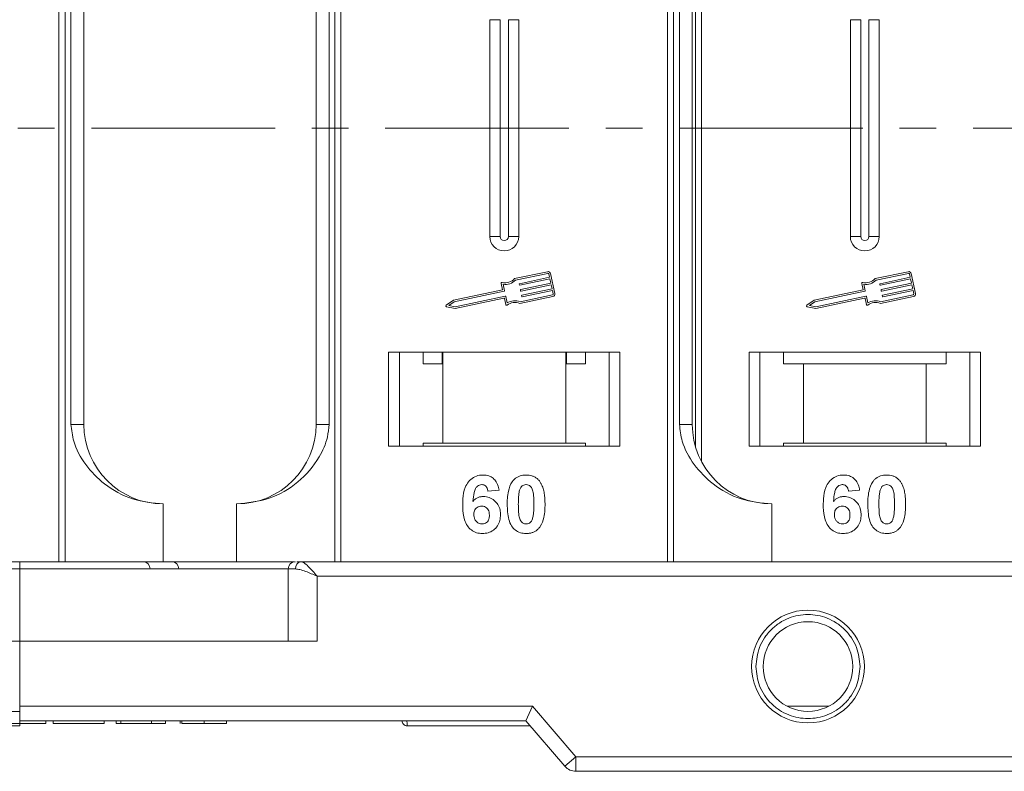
# Model space of a CAD drawing. Header units: millimetres. Extents: x 1675 to 3137, y 343 to 1376.
# Tile 21 of 84: x 2448 to 2516, y 602 to 654. Entities that reach past the tile are written whole.
import ezdxf

# ---------------------------------------------------------------- set-up
doc = ezdxf.new("R2010")
doc.units = ezdxf.units.MM
doc.linetypes.add('CENTERX2', pattern=[20.32, 12.7, -2.54, 2.54, -2.54])

msp = doc.modelspace()

# ---------------------------------------------------------------- linework, layer by layer
at = {"color": 7, "linetype": 'Continuous', "lineweight": 15}
for p, q in [((2450.6, 676.936), (2450.6, 616.936)), ((2451.019, 616.936), (2451.019, 676.936)), ((2469.675, 676.936), (2469.675, 616.936)), ((2470.094, 616.936), (2470.094, 676.936)), ((2492.671, 676.936), (2492.671, 616.936)), ((2493.09, 616.936), (2493.09, 676.936)), ((2495.024, 623.859), (2495.024, 670.014)), ((2494.605, 668.984), (2494.605, 624.888)), ((2451.427, 667.436), (2451.427, 626.436)), ((2452.312, 626.436), (2452.312, 667.436)), ((2468.383, 667.436), (2468.383, 626.436)), ((2469.268, 626.436), (2469.268, 667.436)), ((2493.497, 667.436), (2493.497, 626.436)), ((2494.383, 626.436), (2494.383, 667.436)), ((2480.383, 654.436), (2480.383, 639.436)), ((2480.383, 654.436), (2481.098, 654.436)), ((2481.098, 654.436), (2481.098, 639.436)), ((2481.667, 639.436), (2481.667, 654.436)), ((2482.383, 654.436), (2481.667, 654.436)), ((2482.383, 639.436), (2482.383, 654.436)), ((2505.312, 654.436), (2505.312, 639.436)), ((2505.312, 654.436), (2506.027, 654.436)), ((2506.027, 654.436), (2506.027, 639.436)), ((2506.597, 639.436), (2506.597, 654.436)), ((2507.312, 654.436), (2506.597, 654.436)), ((2507.312, 639.436), (2507.312, 654.436)), ((2481.098, 639.436), (2480.383, 639.436)), ((2482.383, 639.436), (2481.667, 639.436)), ((2506.027, 639.436), (2505.312, 639.436)), ((2507.312, 639.436), (2506.597, 639.436)), ((2484.379, 637.003), (2482.1, 636.522)), ((2484.403, 636.888), (2482.161, 636.414)), ((2482.439, 636.173), (2484.521, 636.613)), ((2484.546, 636.498), (2482.463, 636.058)), ((2484.521, 636.613), (2484.473, 636.843)), ((2484.606, 636.211), (2484.546, 636.498)), ((2484.879, 635.488), (2484.588, 636.867)), ((2509.308, 637.003), (2507.03, 636.522)), ((2509.333, 636.888), (2507.09, 636.414)), ((2507.368, 636.173), (2509.451, 636.613)), ((2509.475, 636.498), (2507.393, 636.058)), ((2509.451, 636.613), (2509.402, 636.843)), ((2509.536, 636.211), (2509.475, 636.498)), ((2509.809, 635.488), (2509.517, 636.867)), ((2481.178, 636.191), (2481.272, 635.746)), ((2481.311, 636.129), (2481.405, 635.685)), ((2482.428, 636.081), (2482.416, 636.138)), ((2482.524, 635.771), (2484.606, 636.211)), ((2484.631, 636.096), (2482.548, 635.656)), ((2482.609, 635.369), (2484.691, 635.809)), ((2484.691, 635.809), (2484.631, 636.096)), ((2506.108, 636.191), (2506.202, 635.746)), ((2506.241, 636.129), (2506.335, 635.685)), ((2507.358, 636.081), (2507.346, 636.138)), ((2507.453, 635.771), (2509.536, 636.211)), ((2509.56, 636.096), (2507.478, 635.656)), ((2507.538, 635.369), (2509.621, 635.809)), ((2509.621, 635.809), (2509.56, 636.096)), ((2481.272, 635.746), (2477.874, 635.028)), ((2481.383, 635.65), (2477.921, 634.918)), ((2477.994, 634.574), (2481.455, 635.305)), ((2477.995, 634.454), (2481.365, 635.166)), ((2481.4, 635.143), (2481.487, 634.727)), ((2481.49, 635.282), (2481.584, 634.838)), ((2482.465, 634.798), (2484.743, 635.279)), ((2482.476, 634.92), (2484.719, 635.394)), ((2482.513, 635.679), (2482.501, 635.736)), ((2482.598, 635.276), (2482.586, 635.334)), ((2484.716, 635.694), (2482.633, 635.254)), ((2484.764, 635.464), (2484.716, 635.694)), ((2506.202, 635.746), (2502.803, 635.028)), ((2506.312, 635.65), (2502.851, 634.918)), ((2502.924, 634.574), (2506.385, 635.305)), ((2502.924, 634.454), (2506.294, 635.166)), ((2506.329, 635.143), (2506.417, 634.727)), ((2506.42, 635.282), (2506.513, 634.838)), ((2507.394, 634.798), (2509.673, 635.279)), ((2507.406, 634.92), (2509.648, 635.394)), ((2507.443, 635.679), (2507.431, 635.736)), ((2507.528, 635.276), (2507.516, 635.334)), ((2509.645, 635.694), (2507.563, 635.254)), ((2509.694, 635.464), (2509.645, 635.694)), ((2477.874, 635.028), (2477.371, 634.677)), ((2477.394, 634.572), (2477.995, 634.454)), ((2477.921, 634.918), (2477.552, 634.66)), ((2477.552, 634.66), (2477.994, 634.574)), ((2502.803, 635.028), (2502.301, 634.677)), ((2502.323, 634.572), (2502.924, 634.454)), ((2502.851, 634.918), (2502.481, 634.66)), ((2502.481, 634.66), (2502.924, 634.574)), ((2489.383, 631.436), (2473.383, 631.436)), ((2473.383, 631.436), (2473.383, 624.936)), ((2474.133, 624.936), (2474.133, 631.436)), ((2475.769, 631.436), (2475.769, 630.636)), ((2477.086, 630.636), (2477.086, 631.436)), ((2477.133, 631.436), (2477.133, 625.136)), ((2485.633, 625.136), (2485.633, 631.436)), ((2485.679, 631.436), (2485.679, 630.636)), ((2486.996, 630.636), (2486.996, 631.436)), ((2488.633, 631.436), (2488.633, 624.936)), ((2489.383, 624.936), (2489.383, 631.436)), ((2514.312, 631.436), (2498.312, 631.436)), ((2498.312, 631.436), (2498.312, 624.936)), ((2499.062, 624.936), (2499.062, 631.436)), ((2500.698, 631.436), (2500.698, 630.636)), ((2511.926, 630.636), (2511.926, 631.436)), ((2513.562, 631.436), (2513.562, 624.936)), ((2514.312, 624.936), (2514.312, 631.436)), ((2475.769, 630.636), (2477.086, 630.636)), ((2485.679, 630.636), (2486.996, 630.636)), ((2500.698, 630.636), (2502.062, 630.636)), ((2502.062, 630.636), (2502.062, 625.136)), ((2502.062, 630.636), (2510.562, 630.636)), ((2510.562, 625.136), (2510.562, 630.636)), ((2510.562, 630.636), (2511.926, 630.636)), ((2451.427, 626.436), (2452.312, 626.436)), ((2468.383, 626.436), (2469.268, 626.436)), ((2493.497, 626.436), (2494.383, 626.436)), ((2473.383, 624.936), (2489.383, 624.936)), ((2477.133, 625.136), (2475.769, 625.136)), ((2475.769, 624.936), (2475.769, 625.136)), ((2477.133, 625.136), (2485.633, 625.136)), ((2486.996, 625.136), (2485.633, 625.136)), ((2486.996, 625.136), (2486.996, 624.936)), ((2498.312, 624.936), (2514.312, 624.936)), ((2502.062, 625.136), (2500.698, 625.136)), ((2500.698, 624.936), (2500.698, 625.136)), ((2502.062, 625.136), (2510.562, 625.136)), ((2511.926, 625.136), (2510.562, 625.136)), ((2511.926, 625.136), (2511.926, 624.936)), ((2481.024, 621.892), (2480.254, 621.808)), ((2505.953, 621.892), (2505.184, 621.808)), ((2457.812, 620.936), (2457.812, 616.936)), ((2462.883, 616.936), (2462.883, 620.936)), ((2499.883, 620.936), (2499.883, 616.936)), ((2447.883, 616.936), (2398.311, 616.936)), ((2447.883, 616.436), (2447.883, 616.936)), ((2462.883, 616.936), (2466.873, 616.936)), ((2538.883, 616.936), (2467.328, 616.936)), ((2398.311, 616.436), (2447.883, 616.436)), ((2447.883, 616.436), (2447.883, 611.436)), ((2447.883, 616.436), (2466.446, 616.436)), ((2466.446, 616.436), (2466.446, 611.436)), ((2466.955, 616.436), (2466.446, 616.436)), ((2468.446, 611.436), (2468.446, 615.936)), ((2468.446, 615.936), (2538.883, 615.936)), ((2447.883, 611.436), (2430.454, 611.436)), ((2447.883, 606.936), (2447.883, 611.436)), ((2447.883, 611.436), (2468.446, 611.436)), ((2432.454, 606.586), (2447.883, 606.586)), ((2483.342, 606.936), (2447.883, 606.936)), ((2447.883, 606.586), (2447.883, 606.936)), ((2482.883, 605.936), (2483.342, 606.936)), ((2486.342, 603.436), (2483.342, 606.936)), ((2503.813, 606.936), (2500.952, 606.936)), ((2447.883, 605.936), (2482.883, 605.936)), ((2447.883, 605.936), (2474.312, 605.936)), ((2449.684, 605.936), (2449.684, 605.736)), ((2450.197, 605.736), (2450.197, 605.936)), ((2453.722, 605.936), (2453.722, 605.736)), ((2454.556, 605.936), (2454.556, 605.736)), ((2454.876, 605.936), (2454.876, 605.736)), ((2456.992, 605.736), (2456.992, 605.936)), ((2457.953, 605.936), (2457.953, 605.736)), ((2458.979, 605.936), (2458.979, 605.736)), ((2459.088, 605.936), (2459.088, 605.736)), ((2460.639, 605.936), (2460.639, 605.736)), ((2462.184, 605.936), (2462.184, 605.736)), ((2482.883, 605.936), (2485.583, 602.786)), ((2450.197, 605.736), (2453.722, 605.736)), ((2454.556, 605.736), (2454.876, 605.736)), ((2454.876, 605.736), (2456.992, 605.736)), ((2456.992, 605.736), (2457.953, 605.736)), ((2474.662, 605.586), (2474.662, 605.586)), ((2485.583, 602.786), (2486.342, 603.436)), ((2538.883, 603.436), (2486.342, 603.436)), ((2486.342, 603.436), (2486.342, 602.436)), ((2486.342, 602.436), (2538.883, 602.436))]:
    msp.add_line(p, q, dxfattribs=at)
at = {"color": 1, "linetype": 'CENTERX2', "lineweight": 13}
msp.add_line((2973.536, 646.936), (2135.453, 646.936), dxfattribs=at)
at = {"color": 7, "linetype": 'Continuous', "lineweight": 15}
for radius in [3.9, 3.1]:
    msp.add_circle((2502.383, 609.686), radius, dxfattribs=at)
for centre, radius, start, end in [((2481.383, 639.436), 1, 180, 0), ((2481.383, 639.436), 0.285, 180, 0), ((2506.312, 639.436), 1, 180, 0), ((2506.312, 639.436), 0.285, 180, 0), ((2481.454, 637.108), 0.873, 256.41469, 317.74736), ((2484.415, 636.831), 0.176, 11.9297, 101.9297), ((2484.415, 636.831), 0.0587, 11.9297, 101.9297), ((2506.384, 637.108), 0.873, 256.41469, 317.74736), ((2509.345, 636.831), 0.176, 11.9297, 101.9297), ((2509.345, 636.831), 0.0587, 11.9297, 101.9297), ((2481.236, 636.203), 0.0587, 76.41469, 191.9297), ((2481.454, 637.108), 0.99, 261.69305, 315.48899), ((2482.445, 636.144), 0.0294, 101.9297, 191.9297), ((2482.457, 636.087), 0.0294, 191.9297, 281.9297), ((2506.165, 636.203), 0.0587, 76.41469, 191.9297), ((2506.384, 637.108), 0.99, 261.69305, 315.48899), ((2507.374, 636.144), 0.0294, 101.9297, 191.9297), ((2507.386, 636.087), 0.0294, 191.9297, 281.9297), ((2481.371, 635.137), 0.0294, 11.9297, 101.9297), ((2481.376, 635.678), 0.0294, 281.9297, 11.9297), ((2481.461, 635.276), 0.0294, 11.9297, 101.9297), ((2482.53, 635.742), 0.0294, 101.9297, 191.9297), ((2482.542, 635.685), 0.0294, 191.9297, 281.9297), ((2482.615, 635.34), 0.0294, 101.9297, 191.9297), ((2482.627, 635.282), 0.0294, 191.9297, 281.9297), ((2484.707, 635.452), 0.0587, 281.9297, 11.9297), ((2484.707, 635.452), 0.176, 281.9297, 11.9297), ((2506.3, 635.137), 0.0294, 11.9297, 101.9297), ((2506.306, 635.678), 0.0294, 281.9297, 11.9297), ((2506.391, 635.276), 0.0294, 11.9297, 101.9297), ((2507.459, 635.742), 0.0294, 101.9297, 191.9297), ((2507.471, 635.685), 0.0294, 191.9297, 281.9297), ((2507.544, 635.34), 0.0294, 101.9297, 191.9297), ((2507.556, 635.282), 0.0294, 191.9297, 281.9297), ((2509.636, 635.452), 0.0587, 281.9297, 11.9297), ((2509.636, 635.452), 0.176, 281.9297, 11.9297), ((2477.405, 634.629), 0.0587, 124.95116, 258.90824), ((2481.545, 634.74), 0.0587, 191.9297, 307.44471), ((2482.111, 634), 0.873, 66.11204, 127.44471), ((2482.111, 634), 0.99, 68.37041, 122.16635), ((2502.335, 634.629), 0.0587, 124.95116, 258.90824), ((2506.474, 634.74), 0.0587, 191.9297, 307.44471), ((2507.041, 634), 0.873, 66.11204, 127.44471), ((2507.041, 634), 0.99, 68.37041, 122.16635), ((2457.812, 626.436), 5.5, 180, 270), ((2462.883, 626.436), 5.5, 270, 0), ((2499.883, 626.436), 5.5, 180, 270), ((2456.4, 616.436), 0.5, 0, 90), ((2458.384, 616.436), 0.5, 0, 90), ((2466.946, 616.436), 0.5, 90, 180), ((2467.402, 616.492), 0.451, 99.5202, 187.08135), ((2474.662, 605.936), 0.35, 180.00041, 270.00191), ((2486.342, 603.436), 1, 220.60129, 270)]:
    msp.add_arc(centre, radius, start, end, dxfattribs=at)
for points, knots in [([(2451.427, 626.436), (2451.47, 626.046), (2451.581, 625.047), (2452.405, 623.593), (2453.775, 622.18), (2455.64, 621.143), (2457.091, 621.005), (2457.812, 620.936)], [0, 0, 0, 0, 0.125713, 0.321276, 0.524466, 0.763484, 1, 1, 1, 1]), ([(2462.883, 620.936), (2463.643, 621.013), (2465.163, 621.166), (2467.184, 622.355), (2468.516, 623.906), (2469.177, 625.35), (2469.243, 626.142), (2469.268, 626.436)], [0, 0, 0, 0, 0.249096, 0.498243, 0.745205, 0.90541, 1, 1, 1, 1]), ([(2493.497, 626.436), (2493.541, 626.046), (2493.652, 625.047), (2494.475, 623.593), (2495.845, 622.18), (2497.711, 621.143), (2499.161, 621.005), (2499.883, 620.936)], [0, 0, 0, 0, 0.125713, 0.321276, 0.524466, 0.763484, 1, 1, 1, 1]), ([(2478.511, 620.883), (2478.514, 621.016), (2478.522, 621.417), (2478.613, 621.973), (2478.891, 622.482), (2479.238, 622.784), (2479.608, 622.922), (2479.841, 622.933), (2479.926, 622.936)], [0, 0, 0, 0, 0.142337, 0.429127, 0.589943, 0.751205, 0.909895, 1, 1, 1, 1]), ([(2479.926, 622.936), (2480.062, 622.926), (2480.308, 622.906), (2480.62, 622.722), (2480.861, 622.446), (2480.977, 622.149), (2481.013, 621.95), (2481.024, 621.892)], [0, 0, 0, 0, 0.242691, 0.439002, 0.635006, 0.895059, 1, 1, 1, 1]), ([(2481.984, 622.53), (2482.028, 622.58), (2482.118, 622.682), (2482.287, 622.798), (2482.476, 622.881), (2482.645, 622.919), (2482.786, 622.934), (2482.859, 622.936), (2482.895, 622.936)], [0, 0, 0, 0, 0.193776, 0.3936, 0.587864, 0.788908, 0.894169, 1, 1, 1, 1]), ([(2482.895, 622.936), (2482.962, 622.934), (2483.097, 622.93), (2483.295, 622.886), (2483.486, 622.808), (2483.63, 622.709), (2483.737, 622.611), (2483.786, 622.554), (2483.81, 622.525)], [0, 0, 0, 0, 0.192627, 0.388684, 0.582013, 0.783201, 0.891038, 1, 1, 1, 1]), ([(2503.44, 620.883), (2503.443, 621.016), (2503.452, 621.417), (2503.542, 621.973), (2503.821, 622.482), (2504.167, 622.784), (2504.537, 622.922), (2504.771, 622.933), (2504.855, 622.936)], [0, 0, 0, 0, 0.142337, 0.429127, 0.589943, 0.751205, 0.909895, 1, 1, 1, 1]), ([(2504.855, 622.936), (2504.991, 622.926), (2505.237, 622.906), (2505.55, 622.722), (2505.791, 622.446), (2505.907, 622.149), (2505.943, 621.95), (2505.953, 621.892)], [0, 0, 0, 0, 0.2426908, 0.4390024, 0.635006, 0.8950587, 1, 1, 1, 1]), ([(2506.913, 622.53), (2506.957, 622.58), (2507.048, 622.682), (2507.216, 622.798), (2507.405, 622.881), (2507.574, 622.919), (2507.716, 622.934), (2507.788, 622.936), (2507.825, 622.936)], [0, 0, 0, 0, 0.193776, 0.3936, 0.587864, 0.788908, 0.894169, 1, 1, 1, 1]), ([(2507.825, 622.936), (2507.892, 622.934), (2508.026, 622.93), (2508.224, 622.886), (2508.415, 622.808), (2508.56, 622.709), (2508.667, 622.611), (2508.715, 622.554), (2508.74, 622.525)], [0, 0, 0, 0, 0.192627, 0.388684, 0.582013, 0.783201, 0.891038, 1, 1, 1, 1]), ([(2479.827, 622.27), (2479.773, 622.264), (2479.665, 622.253), (2479.513, 622.153), (2479.371, 621.981), (2479.262, 621.619), (2479.238, 621.319), (2479.221, 621.114)], [0, 0, 0, 0, 0.112049, 0.22438, 0.370115, 0.570276, 1, 1, 1, 1]), ([(2480.254, 621.808), (2480.242, 621.886), (2480.222, 622.008), (2480.132, 622.152), (2480.027, 622.233), (2479.918, 622.266), (2479.852, 622.269), (2479.827, 622.27)], [0, 0, 0, 0, 0.33384, 0.524547, 0.716372, 0.891824, 1, 1, 1, 1]), ([(2481.588, 620.917), (2481.59, 621.051), (2481.595, 621.354), (2481.667, 621.881), (2481.808, 622.302), (2481.966, 622.507), (2481.984, 622.53)], [0, 0, 0, 0, 0.237381, 0.538918, 0.949082, 1, 1, 1, 1]), ([(2482.443, 621.877), (2482.466, 621.946), (2482.504, 622.058), (2482.613, 622.184), (2482.736, 622.25), (2482.835, 622.267), (2482.889, 622.269), (2482.895, 622.27)], [0, 0, 0, 0, 0.334804, 0.542561, 0.750382, 0.970721, 1, 1, 1, 1]), ([(2482.895, 622.27), (2482.953, 622.264), (2483.054, 622.254), (2483.182, 622.179), (2483.293, 622.039), (2483.392, 621.767), (2483.429, 621.371), (2483.432, 621.064), (2483.434, 620.909)], [0, 0, 0, 0, 0.105646, 0.186221, 0.267042, 0.431541, 0.712708, 1, 1, 1, 1]), ([(2483.81, 622.525), (2483.85, 622.471), (2483.929, 622.362), (2484.035, 622.13), (2484.124, 621.834), (2484.174, 621.503), (2484.199, 621.193), (2484.202, 621.004), (2484.203, 620.909)], [0, 0, 0, 0, 0.118432, 0.239329, 0.449434, 0.664178, 0.83182, 1, 1, 1, 1]), ([(2504.757, 622.27), (2504.703, 622.264), (2504.594, 622.253), (2504.442, 622.153), (2504.3, 621.981), (2504.192, 621.619), (2504.168, 621.319), (2504.151, 621.114)], [0, 0, 0, 0, 0.112049, 0.22438, 0.370115, 0.570276, 1, 1, 1, 1]), ([(2505.184, 621.808), (2505.171, 621.886), (2505.152, 622.008), (2505.061, 622.152), (2504.956, 622.233), (2504.848, 622.266), (2504.782, 622.269), (2504.757, 622.27)], [0, 0, 0, 0, 0.33384, 0.524547, 0.716372, 0.891824, 1, 1, 1, 1]), ([(2506.517, 620.917), (2506.519, 621.051), (2506.525, 621.354), (2506.597, 621.881), (2506.738, 622.302), (2506.896, 622.507), (2506.913, 622.53)], [0, 0, 0, 0, 0.237381, 0.538918, 0.949082, 1, 1, 1, 1]), ([(2507.372, 621.877), (2507.396, 621.946), (2507.434, 622.058), (2507.542, 622.184), (2507.666, 622.25), (2507.765, 622.267), (2507.819, 622.269), (2507.825, 622.27)], [0, 0, 0, 0, 0.334804, 0.542561, 0.750382, 0.970721, 1, 1, 1, 1]), ([(2507.825, 622.27), (2507.882, 622.264), (2507.983, 622.254), (2508.112, 622.179), (2508.222, 622.039), (2508.322, 621.767), (2508.358, 621.371), (2508.362, 621.064), (2508.363, 620.909)], [0, 0, 0, 0, 0.105646, 0.186221, 0.267042, 0.431541, 0.712708, 1, 1, 1, 1]), ([(2508.74, 622.525), (2508.779, 622.471), (2508.859, 622.362), (2508.964, 622.13), (2509.054, 621.834), (2509.104, 621.503), (2509.129, 621.193), (2509.131, 621.004), (2509.133, 620.909)], [0, 0, 0, 0, 0.118432, 0.239329, 0.449434, 0.664178, 0.83182, 1, 1, 1, 1]), ([(2482.357, 620.909), (2482.357, 620.976), (2482.358, 621.109), (2482.364, 621.29), (2482.374, 621.452), (2482.388, 621.594), (2482.407, 621.737), (2482.431, 621.83), (2482.443, 621.877)], [0, 0, 0, 0, 0.20527, 0.410616, 0.557148, 0.703844, 0.851475, 1, 1, 1, 1]), ([(2507.286, 620.909), (2507.287, 620.976), (2507.288, 621.109), (2507.294, 621.29), (2507.304, 621.452), (2507.318, 621.594), (2507.336, 621.737), (2507.36, 621.83), (2507.372, 621.877)], [0, 0, 0, 0, 0.20527, 0.410616, 0.557148, 0.703844, 0.851475, 1, 1, 1, 1]), ([(2479.868, 618.885), (2479.733, 618.896), (2479.461, 618.917), (2479.101, 619.118), (2478.81, 619.423), (2478.57, 619.959), (2478.515, 620.469), (2478.511, 620.824), (2478.511, 620.883)], [0, 0, 0, 0, 0.148269, 0.297647, 0.442421, 0.607851, 0.935658, 1, 1, 1, 1]), ([(2479.221, 621.114), (2479.268, 621.162), (2479.362, 621.261), (2479.508, 621.352), (2479.635, 621.402), (2479.734, 621.43), (2479.838, 621.446), (2479.909, 621.448), (2479.944, 621.449)], [0, 0, 0, 0, 0.2436536, 0.4957602, 0.6178923, 0.7415029, 0.8700251, 1, 1, 1, 1]), ([(2479.944, 621.449), (2480.08, 621.437), (2480.352, 621.412), (2480.701, 621.196), (2480.966, 620.895), (2481.108, 620.542), (2481.12, 620.298), (2481.126, 620.19)], [0, 0, 0, 0, 0.210216, 0.421975, 0.620016, 0.831037, 1, 1, 1, 1]), ([(2482.895, 618.885), (2482.76, 618.895), (2482.488, 618.916), (2482.135, 619.114), (2481.846, 619.428), (2481.613, 620.039), (2481.598, 620.559), (2481.588, 620.917)], [0, 0, 0, 0, 0.147528, 0.296569, 0.43214, 0.608737, 1, 1, 1, 1]), ([(2482.895, 619.552), (2482.827, 619.56), (2482.717, 619.573), (2482.588, 619.659), (2482.486, 619.81), (2482.392, 620.082), (2482.363, 620.471), (2482.359, 620.763), (2482.357, 620.909)], [0, 0, 0, 0, 0.125351, 0.202197, 0.279182, 0.459742, 0.727968, 1, 1, 1, 1]), ([(2483.434, 620.909), (2483.433, 620.842), (2483.432, 620.709), (2483.427, 620.528), (2483.416, 620.367), (2483.402, 620.226), (2483.384, 620.084), (2483.36, 619.991), (2483.348, 619.944)], [0, 0, 0, 0, 0.205942, 0.411959, 0.558149, 0.704502, 0.851801, 1, 1, 1, 1]), ([(2484.203, 620.909), (2484.201, 620.776), (2484.196, 620.472), (2484.125, 619.952), (2483.987, 619.53), (2483.83, 619.321), (2483.807, 619.291)], [0, 0, 0, 0, 0.236629, 0.537361, 0.932986, 1, 1, 1, 1]), ([(2504.798, 618.885), (2504.662, 618.896), (2504.391, 618.917), (2504.031, 619.118), (2503.739, 619.423), (2503.499, 619.959), (2503.444, 620.469), (2503.441, 620.824), (2503.44, 620.883)], [0, 0, 0, 0, 0.148269, 0.297647, 0.442421, 0.607851, 0.935658, 1, 1, 1, 1]), ([(2504.151, 621.114), (2504.197, 621.162), (2504.292, 621.261), (2504.437, 621.352), (2504.564, 621.402), (2504.663, 621.43), (2504.767, 621.446), (2504.838, 621.448), (2504.874, 621.449)], [0, 0, 0, 0, 0.243654, 0.49576, 0.617892, 0.741503, 0.870025, 1, 1, 1, 1]), ([(2504.874, 621.449), (2505.009, 621.437), (2505.282, 621.412), (2505.63, 621.196), (2505.896, 620.895), (2506.037, 620.542), (2506.05, 620.298), (2506.056, 620.19)], [0, 0, 0, 0, 0.210216, 0.421975, 0.620016, 0.831037, 1, 1, 1, 1]), ([(2507.825, 618.885), (2507.69, 618.895), (2507.418, 618.916), (2507.064, 619.114), (2506.776, 619.428), (2506.543, 620.039), (2506.528, 620.559), (2506.517, 620.917)], [0, 0, 0, 0, 0.147528, 0.296569, 0.43214, 0.608737, 1, 1, 1, 1]), ([(2507.825, 619.552), (2507.757, 619.56), (2507.647, 619.573), (2507.518, 619.659), (2507.415, 619.81), (2507.322, 620.082), (2507.293, 620.471), (2507.288, 620.763), (2507.286, 620.909)], [0, 0, 0, 0, 0.125351, 0.202197, 0.279182, 0.459742, 0.727968, 1, 1, 1, 1]), ([(2508.363, 620.909), (2508.363, 620.842), (2508.362, 620.709), (2508.356, 620.528), (2508.346, 620.367), (2508.332, 620.226), (2508.313, 620.084), (2508.289, 619.991), (2508.278, 619.944)], [0, 0, 0, 0, 0.205942, 0.411959, 0.558149, 0.704502, 0.851801, 1, 1, 1, 1]), ([(2509.133, 620.909), (2509.13, 620.776), (2509.125, 620.472), (2509.055, 619.952), (2508.917, 619.53), (2508.759, 619.321), (2508.737, 619.291)], [0, 0, 0, 0, 0.236629, 0.537361, 0.932986, 1, 1, 1, 1]), ([(2479.28, 620.207), (2479.285, 620.29), (2479.293, 620.426), (2479.384, 620.595), (2479.506, 620.704), (2479.655, 620.773), (2479.762, 620.779), (2479.814, 620.782)], [0, 0, 0, 0, 0.2767209, 0.4568705, 0.6370074, 0.8240683, 1, 1, 1, 1]), ([(2479.853, 619.552), (2479.785, 619.559), (2479.648, 619.573), (2479.473, 619.69), (2479.346, 619.847), (2479.288, 620.03), (2479.283, 620.149), (2479.28, 620.207)], [0, 0, 0, 0, 0.207905, 0.419981, 0.630626, 0.821735, 1, 1, 1, 1]), ([(2479.814, 620.782), (2479.882, 620.777), (2480.007, 620.767), (2480.168, 620.673), (2480.287, 620.538), (2480.349, 620.353), (2480.354, 620.22), (2480.357, 620.15)], [0, 0, 0, 0, 0.2137567, 0.3949441, 0.5765849, 0.7773109, 1, 1, 1, 1]), ([(2480.357, 620.15), (2480.353, 620.065), (2480.346, 619.927), (2480.273, 619.748), (2480.163, 619.639), (2480.019, 619.565), (2479.912, 619.556), (2479.853, 619.552)], [0, 0, 0, 0, 0.2886974, 0.4635526, 0.6399417, 0.8018084, 1, 1, 1, 1]), ([(2481.126, 620.19), (2481.118, 620.055), (2481.103, 619.785), (2480.937, 619.404), (2480.652, 619.104), (2480.278, 618.914), (2480.005, 618.895), (2479.868, 618.885)], [0, 0, 0, 0, 0.197831, 0.3973, 0.59891, 0.798741, 1, 1, 1, 1]), ([(2504.209, 620.207), (2504.214, 620.29), (2504.222, 620.426), (2504.314, 620.595), (2504.436, 620.704), (2504.584, 620.773), (2504.692, 620.779), (2504.744, 620.782)], [0, 0, 0, 0, 0.276721, 0.45687, 0.637007, 0.824068, 1, 1, 1, 1]), ([(2504.782, 619.552), (2504.715, 619.559), (2504.578, 619.573), (2504.402, 619.69), (2504.276, 619.847), (2504.218, 620.03), (2504.212, 620.149), (2504.209, 620.207)], [0, 0, 0, 0, 0.207905, 0.419981, 0.630626, 0.821735, 1, 1, 1, 1]), ([(2504.744, 620.782), (2504.812, 620.777), (2504.937, 620.767), (2505.097, 620.673), (2505.216, 620.538), (2505.278, 620.353), (2505.284, 620.22), (2505.286, 620.15)], [0, 0, 0, 0, 0.213757, 0.394944, 0.576585, 0.777311, 1, 1, 1, 1]), ([(2505.286, 620.15), (2505.282, 620.065), (2505.276, 619.927), (2505.203, 619.748), (2505.092, 619.639), (2504.948, 619.565), (2504.841, 619.556), (2504.782, 619.552)], [0, 0, 0, 0, 0.2886974, 0.4635526, 0.6399417, 0.8018084, 1, 1, 1, 1]), ([(2506.056, 620.19), (2506.048, 620.055), (2506.032, 619.785), (2505.867, 619.404), (2505.581, 619.104), (2505.208, 618.914), (2504.935, 618.895), (2504.798, 618.885)], [0, 0, 0, 0, 0.197831, 0.3973, 0.59891, 0.798741, 1, 1, 1, 1]), ([(2483.348, 619.944), (2483.325, 619.875), (2483.287, 619.764), (2483.179, 619.638), (2483.058, 619.572), (2482.958, 619.554), (2482.904, 619.552), (2482.895, 619.552)], [0, 0, 0, 0, 0.3336776, 0.5404125, 0.7472639, 0.9612091, 1, 1, 1, 1]), ([(2508.278, 619.944), (2508.254, 619.875), (2508.216, 619.764), (2508.109, 619.638), (2507.987, 619.572), (2507.888, 619.554), (2507.833, 619.552), (2507.825, 619.552)], [0, 0, 0, 0, 0.3336776, 0.5404125, 0.7472639, 0.9612091, 1, 1, 1, 1]), ([(2483.807, 619.291), (2483.763, 619.241), (2483.673, 619.139), (2483.504, 619.024), (2483.315, 618.941), (2483.146, 618.903), (2483.004, 618.888), (2482.932, 618.886), (2482.895, 618.885)], [0, 0, 0, 0, 0.193769, 0.393564, 0.587886, 0.789131, 0.894283, 1, 1, 1, 1]), ([(2508.737, 619.291), (2508.692, 619.241), (2508.602, 619.139), (2508.433, 619.024), (2508.245, 618.941), (2508.075, 618.903), (2507.934, 618.888), (2507.861, 618.886), (2507.825, 618.885)], [0, 0, 0, 0, 0.193769, 0.393564, 0.587886, 0.789131, 0.894283, 1, 1, 1, 1]), ([(2466.698, 616.936), (2466.447, 616.936), (2465.305, 616.936), (2463.079, 616.936), (2459.771, 616.936), (2456.032, 616.936), (2451.949, 616.936), (2449.224, 616.936), (2447.883, 616.936)], [0, 0, 0, 0, 0.046784, 0.213122, 0.379487, 0.592262, 0.799244, 1, 1, 1, 1]), ([(2467.328, 616.936), (2467.21, 616.936), (2467.085, 616.936), (2467.05, 616.936), (2467.048, 616.936)], [0, 0, 0, 0, 0.93147, 1, 1, 1, 1]), ([(2467.328, 616.936), (2467.395, 616.92), (2467.539, 616.884), (2467.818, 616.634), (2468.128, 616.304), (2468.34, 616.059), (2468.446, 615.936)], [0, 0, 0, 0, 0.23435, 0.498195, 0.748869, 1, 1, 1, 1]), ([(2466.955, 616.436), (2467.05, 616.426), (2467.259, 616.405), (2467.758, 616.233), (2468.176, 616.053), (2468.446, 615.936)], [0, 0, 0, 0, 0.227072, 0.501587, 1, 1, 1, 1]), ([(2498.783, 609.686), (2498.831, 610.139), (2498.906, 610.838), (2499.354, 611.677), (2499.819, 612.249), (2500.392, 612.717), (2501.231, 613.151), (2502.383, 613.374), (2503.534, 613.151), (2504.373, 612.717), (2504.946, 612.249), (2505.411, 611.677), (2505.86, 610.838), (2505.934, 610.139), (2505.983, 609.686)], [0, 0, 0, 0, 0.119721, 0.184837, 0.25, 0.315115, 0.380279, 0.5, 0.619721, 0.684837, 0.75, 0.815115, 0.880279, 1, 1, 1, 1]), ([(2505.983, 609.686), (2505.934, 609.234), (2505.86, 608.535), (2505.411, 607.696), (2504.946, 607.124), (2504.373, 606.655), (2503.534, 606.221), (2502.383, 605.999), (2501.231, 606.221), (2500.392, 606.655), (2499.819, 607.123), (2499.354, 607.695), (2498.906, 608.535), (2498.831, 609.234), (2498.783, 609.686)], [0, 0, 0, 0, 0.119721, 0.184837, 0.25, 0.315115, 0.380279, 0.5, 0.619721, 0.684837, 0.75, 0.815115, 0.880279, 1, 1, 1, 1]), ([(2447.883, 605.586), (2447.883, 605.597), (2447.883, 605.619), (2447.883, 605.792), (2447.883, 606.046), (2447.883, 606.327), (2447.883, 606.513), (2447.883, 606.586)], [0, 0, 0, 0, 0.2146939, 0.4293877, 0.6440816, 0.8587754, 1, 1, 1, 1]), ([(2474.654, 605.936), (2474.655, 605.918), (2474.662, 605.823), (2474.662, 605.711), (2474.663, 605.607), (2474.662, 605.594), (2474.662, 605.586)], [0, 0, 0, 0, 0.079527, 0.42373, 0.683042, 1, 1, 1, 1]), ([(2431.954, 605.586), (2432.278, 605.586), (2433.541, 605.586), (2436.187, 605.586), (2439.854, 605.586), (2443.879, 605.586), (2446.562, 605.586), (2447.883, 605.586)], [0, 0, 0, 0, 0.068027, 0.265043, 0.51709, 0.762232, 1, 1, 1, 1]), ([(2447.305, 605.736), (2447.438, 605.736), (2447.842, 605.736), (2448.502, 605.736), (2449.124, 605.736), (2449.549, 605.736), (2449.674, 605.736), (2449.682, 605.736), (2449.684, 605.736)], [0, 0, 0, 0, 0.102171, 0.30922, 0.51365, 0.692275, 0.932413, 1, 1, 1, 1]), ([(2459.088, 605.736), (2459.142, 605.736), (2459.25, 605.736), (2459.554, 605.736), (2460.019, 605.736), (2460.406, 605.736), (2460.639, 605.736)], [0, 0, 0, 0, 0.20646, 0.413515, 0.645211, 1, 1, 1, 1]), ([(2460.639, 605.736), (2460.773, 605.736), (2461.077, 605.736), (2461.529, 605.736), (2461.888, 605.736), (2462.142, 605.736), (2462.167, 605.736), (2462.184, 605.736)], [0, 0, 0, 0, 0.155292, 0.353145, 0.543243, 0.704067, 1, 1, 1, 1]), ([(2474.662, 605.586), (2475.972, 605.586), (2478.633, 605.586), (2481.496, 605.586), (2482.979, 605.586), (2483.183, 605.586)], [0, 0, 0, 0, 0.455778, 0.925489, 1, 1, 1, 1])]:
    msp.add_open_spline(points, degree=3, knots=knots, dxfattribs=at)

doc.saveas('drawing.dxf')
